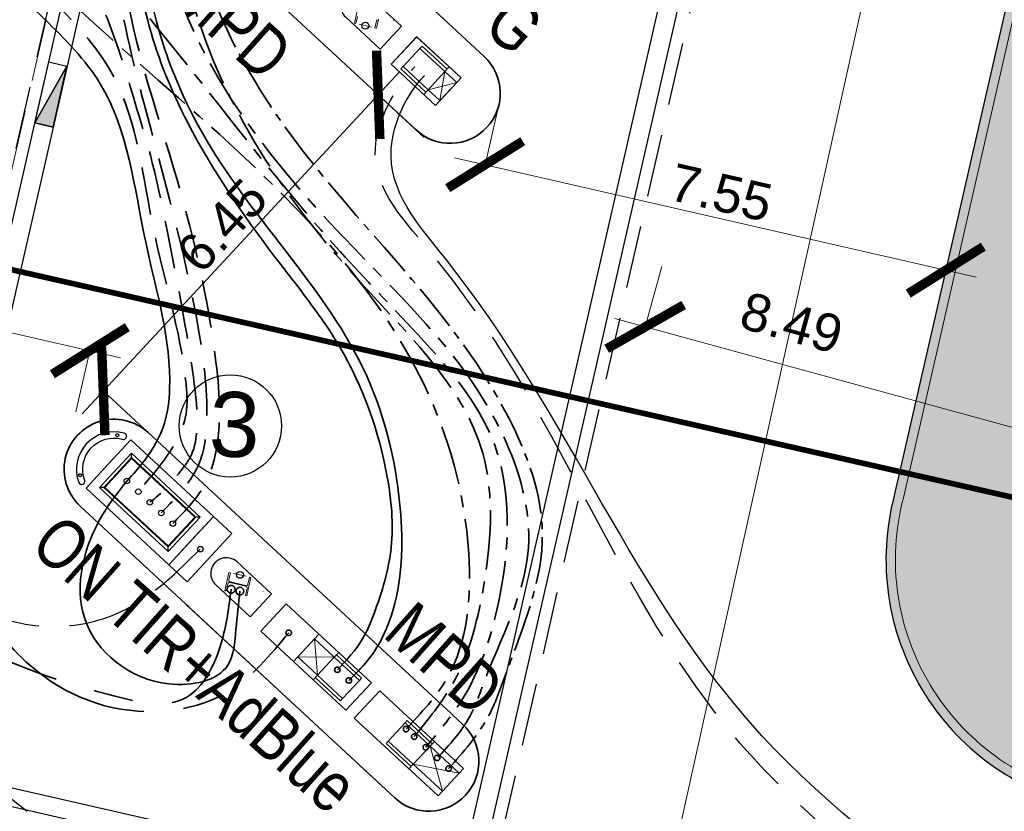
# Model space of a CAD drawing. Header units: metres. Extents: x 964 to 7125, y -212 to 9570.
# Tile 171 of 185: x 2667 to 2683, y 246 to 259. Entities that reach past the tile are written whole.
import ezdxf

# ---------------------------------------------------------------- set-up
doc = ezdxf.new("R2010")
doc.units = ezdxf.units.M
for name, pattern in [('( Dashed )', [0.75, 0.5, -0.25]), ('0', [0]), ('ACISOTGL', [3, 2, -1]), ('CENTER', [50.8, 31.75, -6.35, 6.35, -6.35]), ('CENTER2', [1.125, 0.75, -0.125, 0.125, -0.125]), ('CIĄGłA', [0]), ('DASH', [0.75, 0.5, -0.25]), ('DASHDOT', [1, 0.5, -0.25, 0, -0.25]), ('DASHED', [0.75, 0.5, -0.25]), ('DASHEDX2', [38.1, 25.4, -12.7]), ('HIDDEN', [0.375, 0.25, -0.125]), ('HIDDENX2', [0.75, 0.5, -0.25])]:
    doc.linetypes.add(name, pattern=pattern)
for name, color, linetype, lineweight in [('- AGP-1_OPISY', 7, 'Continuous', 13), ('1_ELEMENTY PODSTAWOWE', 7, 'Continuous', 13), ('_ON', 10, 'Continuous', 35), ('_Pb95', 94, 'Continuous', 35), ('_Pb98', 160, 'Continuous', 35), ('_U95', 30, 'Continuous', 35), ('_VRS', 210, 'Continuous', 35), ('AGP1_HATCH', 7, 'Continuous', 5), ('AGP1_koncepcja', 6, 'Continuous', 50), ('AGP1_KRAWEZNIKI', 250, 'Continuous', 30), ('AGP1_KRAWEZNIKI GRUBOŚCI', 7, 'Continuous', 15), ('AGP1_KRAWEZNIKI NOWE', 7, 'Continuous', 30), ('AGP1_OPISY', 7, 'Continuous', 13), ('AGP1_WYMIARY', 7, 'Continuous', 15), ('AM_7', 4, 'Continuous', 25), ('AX1', 4, 'DASHDOT', 15), ('BK_Beton', 2, 'Continuous', 15), ('LINIE PRZEKROJOWE', 7, 'Continuous', 9), ('opisy', 1, 'Continuous', 20), ('PODKŁAD MAPA', 7, 'Continuous', 9), ('STREFY GAZOCIĄG', 7, 'Continuous', 9), ('WIATA KONSTRUKCJA', 230, 'Continuous', 20), ('ZBIORNIKI', 7, 'Continuous', 9)]:
    doc.layers.add(name, color=color, linetype=linetype, lineweight=lineweight)
for name, color, linetype in [('Dzialki', 7, 'Continuous'), ('T_wiata', 251, 'Continuous'), ('WYMIARY', 9, 'Continuous'), ('zz-odwodnienie', 5, 'Continuous')]:
    doc.layers.add(name, color=color, linetype=linetype)
doc.layers.add('HIDE', color=9, linetype='DASHED', lineweight=15, plot=False)
doc.styles.add('ARIAL', font='arial.ttf')

# ---------------------------------------------------------------- blocks, each defined once
blk = doc.blocks.new('MDCP 20240606')
at = {"layer": 'Dzialki', "color": 251, "true_color": 0x636466, "const_width": 0.09}
blk.add_lwpolyline([(6592058.62, 5737961.47), (6592005.04, 5737973.66)], dxfattribs=at)
blk = doc.blocks.new('ADBLUE+ON TIR HELLIX II')
at = {"layer": 'BK_Beton', "color": 18, "lineweight": 5, "true_color": 0x000000}
for points in [[(151729, -3290), (149875, -3290), (149875, -2690), (151729, -2690), (151729, -3290)], [(150587, -2793), (150587, -2690)], [(150587, -2793), (151017, -2793), (151017, -3188), (150587, -3188), (150587, -2793)], [(150587, -3188), (151017, -2793)], [(151017, -3188), (150587, -2793)], [(151017, -2793), (151017, -2690)], [(151563, -2741), (151017, -2741)], [(151017, -3188), (151563, -3188), (151563, -2793), (151017, -2793)], [(151563, -2793), (151563, -2741)], [(150587, -3188), (150587, -3290)], [(151017, -3188), (151017, -3290)], [(151563, -3239), (151017, -3239)], [(151563, -3188), (151563, -3239)]]:
    blk.add_lwpolyline(points, dxfattribs=at)
blk = doc.blocks.new('4PROD MPD 8')
at = {"layer": 'BK_Beton', "color": 18, "lineweight": 5, "true_color": 0x000000}
for points in [[(59501, 11319), (57676, 11319), (57676, 11919), (59501, 11919), (59501, 11319)], [(57676, 11816), (57676, 11919)], [(57676, 11816), (58311, 11816), (58311, 11421), (57676, 11421), (57676, 11816)], [(57676, 11421), (58311, 11816)], [(58311, 11421), (57676, 11816)], [(58311, 11816), (58311, 11919)], [(58857, 11867), (58311, 11867)], [(58311, 11421), (58857, 11421), (58857, 11816), (58311, 11816)], [(58857, 11816), (58857, 11867)], [(57676, 11421), (57676, 11319)], [(58311, 11421), (58311, 11319)], [(58857, 11370), (58311, 11370)], [(58857, 11421), (58857, 11370)]]:
    blk.add_lwpolyline(points, dxfattribs=at)
blk = doc.blocks.new('GAZ HELIX III')
at = {"layer": 'BK_Beton', "color": 18, "lineweight": 5, "true_color": 0x000000}
for points in [[(120691, -27229), (119724, -27229), (119724, -27829), (120691, -27829), (120691, -27229)], [(119724, -27727), (119981, -27727), (119981, -27332), (119724, -27332), (119724, -27727)], [(119724, -27332), (119981, -27727)], [(119981, -27332), (119724, -27727)], [(119981, -27332), (119981, -27229)], [(120527, -27281), (119981, -27281)], [(119981, -27332), (120527, -27332), (120527, -27727), (119981, -27727)], [(120527, -27332), (120527, -27281)], [(119981, -27727), (119981, -27829)], [(120527, -27778), (119981, -27778)], [(120527, -27727), (120527, -27778)]]:
    blk.add_lwpolyline(points, dxfattribs=at)
blk = doc.blocks.new('wiata KZT')
at = {"color": 0, "extrusion": (2.19595e-08, -1.12215e-08, 1)}
for p, q in [((1836.121, 321.186, 0), (1835.611, 320.633, 0)), ((1836.124, 321.113, 0), (1835.684, 320.636, 0)), ((1836.124, 321.103, 0), (1835.693, 320.637, 0)), ((1835.699, 320.637, 0), (1836.124, 321.097, 0)), ((1837.224, 320.167, 0), (1836.121, 321.186, 0)), ((1836.124, 321.097, 0), (1836.121, 321.186, 0)), ((1837.151, 320.164, 0), (1836.124, 321.113, 0)), ((1837.142, 320.164, 0), (1836.124, 321.103, 0)), ((1837.135, 320.164, 0), (1836.124, 321.097, 0)), ((1835.699, 320.637, 0), (1835.611, 320.633, 0)), ((1835.984, 320.289, 0), (1835.611, 320.633, 0)), ((1836.711, 319.688, 0), (1835.684, 320.636, 0)), ((1836.711, 319.697, 0), (1835.693, 320.637, 0)), ((1835.699, 320.637, 0), (1836.205, 320.17, 0)), ((1836.714, 319.615, 0), (1835.984, 320.289, 0)), ((1836.711, 319.704, 0), (1836.205, 320.17, 0)), ((1837.142, 320.164, 0), (1836.711, 319.697, 0)), ((1837.151, 320.164, 0), (1836.711, 319.688, 0)), ((1837.224, 320.167, 0), (1836.714, 319.615, 0)), ((1837.135, 320.164, 0), (1836.923, 319.934, 0)), ((1837.224, 320.167, 0), (1837.135, 320.164, 0)), ((1836.711, 319.704, 0), (1836.923, 319.934, 0)), ((1836.714, 319.615, 0), (1836.711, 319.704, 0))]:
    blk.add_line(p, q, dxfattribs=at)
at = {"color": 18, "linetype": 'HIDDENX2', "lineweight": 30, "ltscale": 2, "true_color": 0x000000}
blk.add_lwpolyline([(1831.958, 315.809), (1837.796, 341.658), (1847.55, 339.455), (1841.711, 313.607), (1831.958, 315.809)], dxfattribs=at)
at = {"color": 0, "extrusion": (2.19595e-08, -1.12215e-08, 1), "elevation": 0}
for points in [[(1835.756, 321.011), (1836.112, 321.397), (1837.435, 320.176), (1837.079, 319.79)], [(1835.756, 321.011), (1835.4, 320.625), (1836.723, 319.404), (1837.079, 319.79)], [(1837.435, 320.176), (1836.723, 319.404), (1837.017, 319.133), (1837.729, 319.904), (1837.435, 320.176)]]:
    blk.add_lwpolyline(points, dxfattribs=at)
at = {"color": 7, "lineweight": 25}
for centre in [(1839.843, 328.023), (1837.86, 319.244)]:
    blk.add_circle(centre, 0.055, dxfattribs=at)
at = {"color": 0, "extrusion": (2.19595e-08, -1.12215e-08, 1)}
for centre in [(1836.05, 320.74, 0), (1836.234, 320.57, 0), (1836.417, 320.4, 0), (1836.601, 320.231, 0), (1836.785, 320.061, 0), (1837.226, 319.654, 0)]:
    blk.add_circle(centre, 0.0444, dxfattribs=at)
at = {"layer": 'AX1', "color": 7}
for p, q in [((1839.742, 328.045), (1839.943, 328)), ((1837.759, 319.266), (1837.96, 319.221))]:
    blk.add_line(p, q, dxfattribs=at)
at = {"layer": 'T_wiata'}
for p, q in [((1832.202, 315.985), (1837.946, 341.42)), ((1838.173, 341.061), (1832.56, 316.211)), ((1847.312, 339.304), (1841.568, 313.869)), ((1841.341, 314.228), (1846.954, 339.078)), ((1840.293, 328.108), (1840.287, 328.112)), ((1840.293, 328.108), (1840.288, 328.111)), ((1838.231, 318.98), (1838.224, 318.979)), ((1838.231, 318.98), (1838.225, 318.979)), ((1832.56, 316.211), (1841.341, 314.228)), ((1841.568, 313.869), (1832.202, 315.985))]:
    blk.add_line(p, q, dxfattribs=at)
at = {"layer": 'T_wiata', "color": 7, "lineweight": 35}
blk.add_lwpolyline([(1837.35, 329.413, -1), (1838.436, 330.588), (1841.742, 327.535, -1), (1840.656, 326.359)], format="xyb", close=True, dxfattribs=at)
at = {"layer": 'T_wiata', "flags": 128}
for points in [[(1839.868, 328.524, 1), (1839.529, 328.157), (1840.08, 327.648), (1840.419, 328.015)], [(1837.813, 319.451, 1), (1837.474, 319.083), (1838.025, 318.574), (1838.364, 318.942)]]:
    blk.add_lwpolyline(points, format="xyb", close=True, dxfattribs=at)
at = {"layer": 'T_wiata', "color": 7, "lineweight": 35}
for points in [[(1841.262, 317.012, 0.014228), (1841.23, 317.043), (1836.389, 321.513, 1), (1835.304, 320.338), (1840.144, 315.868, 0.999899)], [(1841.262, 317.012, 0.014228), (1841.23, 317.043), (1836.389, 321.513, 1), (1835.304, 320.338), (1840.144, 315.868, 0.999899)], [(1841.425, 316.861, -1), (1840.34, 315.686), (1837.034, 318.739, -0.011628), (1837.007, 318.765)], [(1841.262, 317.012), (1841.425, 316.861, -1)]]:
    blk.add_lwpolyline(points, format="xyb", dxfattribs=at)
at = {"layer": 'T_wiata'}
blk.add_lwpolyline([(1835.975, 321.408, 1.089639), (1836.004, 321.504), (1836.004, 321.504, 0.612828), (1835.283, 320.714), (1835.283, 320.714, 0.917735), (1835.378, 320.747), (1835.378, 320.747, -0.612828)], format="xyb", close=True, dxfattribs=at)
for centre in [(1835.896, 321.471), (1835.305, 320.831)]:
    blk.add_circle(centre, 0.025, dxfattribs=at)
blk.add_arc((1835.845, 320.925), 0.5, 198.9489, 198.9961, dxfattribs=at)
at = {"layer": 'WIATA KONSTRUKCJA', "color": 0, "linetype": 'ByBlock', "lineweight": -2}
for points in [[(1839.733, 328.355), (1839.667, 328.062), (1839.689, 328.057), (1839.715, 328.171)], [(1840.02, 328.12), (1840.02, 328.12), (1840.02, 328.119), (1840.02, 328.119), (1840.021, 328.118), (1840.021, 328.118), (1840.021, 328.117), (1840.021, 328.117), (1840.021, 328.117), (1840.021, 328.116), (1840.022, 328.116), (1840.022, 328.115), (1840.022, 328.115), (1840.022, 328.114), (1840.022, 328.114), (1840.022, 328.113), (1840.022, 328.113), (1840.022, 328.113), (1840.022, 328.112), (1840.023, 328.112), (1840.023, 328.111), (1840.023, 328.111), (1840.023, 328.11), (1840.023, 328.11), (1840.023, 328.109), (1840.023, 328.109), (1840.023, 328.108), (1840.023, 328.108), (1840.023, 328.107), (1840.023, 328.107), (1840.023, 328.106), (1840.023, 328.106), (1840.023, 328.105), (1840.023, 328.105), (1840.023, 328.105), (1840.023, 328.104), (1840.022, 328.104), (1840.022, 328.103), (1840.022, 328.103), (1840.022, 328.102), (1840.022, 328.102), (1839.996, 327.988), (1840.018, 327.983), (1840.051, 328.128)]]:
    blk.add_lwpolyline(points, dxfattribs=at)
blk.add_lwpolyline([(1838.002, 319.059), (1837.969, 318.911), (1837.947, 318.916), (1837.973, 319.03), (1837.973, 319.031), (1837.973, 319.031), (1837.973, 319.031), (1837.973, 319.032), (1837.973, 319.032), (1837.973, 319.033), (1837.974, 319.033), (1837.974, 319.034), (1837.974, 319.034), (1837.974, 319.035), (1837.974, 319.035), (1837.974, 319.036), (1837.974, 319.036), (1837.974, 319.037), (1837.974, 319.037), (1837.974, 319.038), (1837.974, 319.038), (1837.974, 319.039), (1837.974, 319.039), (1837.973, 319.039), (1837.973, 319.04), (1837.973, 319.04), (1837.973, 319.041), (1837.973, 319.041), (1837.973, 319.042), (1837.973, 319.042), (1837.973, 319.043), (1837.973, 319.043), (1837.973, 319.044), (1837.972, 319.044), (1837.972, 319.044), (1837.972, 319.045), (1837.972, 319.045), (1837.972, 319.046), (1837.972, 319.046), (1837.971, 319.047), (1837.971, 319.047), (1837.971, 319.048), (1837.971, 319.048), (1837.971, 319.048), (1837.97, 319.049), (1837.97, 319.049), (1837.97, 319.05), (1837.97, 319.05), (1837.969, 319.05), (1837.969, 319.051), (1837.969, 319.051), (1837.969, 319.052), (1837.968, 319.052), (1837.968, 319.052), (1837.968, 319.053), (1837.968, 319.053), (1837.967, 319.053), (1837.967, 319.054), (1837.967, 319.054), (1837.966, 319.055), (1837.966, 319.055), (1837.966, 319.055), (1837.965, 319.056), (1837.965, 319.056), (1837.965, 319.056), (1837.964, 319.056), (1837.964, 319.057), (1837.964, 319.057), (1837.963, 319.057), (1837.963, 319.058), (1837.962, 319.058), (1837.962, 319.058), (1837.962, 319.058), (1837.961, 319.059), (1837.961, 319.059), (1837.96, 319.059), (1837.96, 319.059), (1837.96, 319.06), (1837.959, 319.06), (1837.959, 319.06), (1837.958, 319.06), (1837.958, 319.061), (1837.958, 319.061), (1837.957, 319.061), (1837.957, 319.061), (1837.956, 319.061), (1837.956, 319.061), (1837.955, 319.062), (1837.955, 319.062), (1837.954, 319.062), (1837.954, 319.062), (1837.954, 319.062), (1837.953, 319.062), (1837.953, 319.062), (1837.698, 319.12), (1837.698, 319.12), (1837.697, 319.12), (1837.697, 319.12), (1837.696, 319.12), (1837.696, 319.12), (1837.695, 319.12), (1837.695, 319.12), (1837.694, 319.12), (1837.694, 319.12), (1837.693, 319.12), (1837.693, 319.12), (1837.692, 319.12), (1837.692, 319.12), (1837.691, 319.12), (1837.691, 319.12), (1837.691, 319.12), (1837.69, 319.12), (1837.69, 319.12), (1837.689, 319.12), (1837.689, 319.12), (1837.688, 319.12), (1837.688, 319.12), (1837.687, 319.12), (1837.687, 319.12), (1837.686, 319.12), (1837.686, 319.12), (1837.685, 319.12), (1837.685, 319.12), (1837.685, 319.119), (1837.684, 319.119), (1837.684, 319.119), (1837.683, 319.119), (1837.683, 319.119), (1837.682, 319.119), (1837.682, 319.119), (1837.681, 319.118), (1837.681, 319.118), (1837.681, 319.118), (1837.68, 319.118), (1837.68, 319.118), (1837.679, 319.117), (1837.679, 319.117), (1837.678, 319.117), (1837.678, 319.117), (1837.678, 319.116), (1837.677, 319.116), (1837.677, 319.116), (1837.676, 319.116), (1837.676, 319.115), (1837.676, 319.115), (1837.675, 319.115), (1837.675, 319.114), (1837.675, 319.114), (1837.674, 319.114), (1837.674, 319.114), (1837.674, 319.113), (1837.673, 319.113), (1837.673, 319.113), (1837.673, 319.112), (1837.672, 319.112), (1837.672, 319.111), (1837.672, 319.111), (1837.671, 319.111), (1837.671, 319.11), (1837.671, 319.11), (1837.67, 319.11), (1837.67, 319.109), (1837.67, 319.109), (1837.67, 319.109), (1837.669, 319.108), (1837.669, 319.108), (1837.669, 319.107), (1837.669, 319.107), (1837.668, 319.106), (1837.668, 319.106), (1837.668, 319.106), (1837.668, 319.105), (1837.668, 319.105), (1837.667, 319.104), (1837.667, 319.104), (1837.667, 319.104), (1837.667, 319.103), (1837.667, 319.103), (1837.667, 319.102), (1837.666, 319.102), (1837.666, 319.101), (1837.666, 319.101), (1837.666, 319.1), (1837.666, 319.1), (1837.666, 319.099), (1837.64, 318.986), (1837.618, 318.991), (1837.684, 319.283), (1837.706, 319.278), (1837.68, 319.164), (1837.68, 319.164), (1837.68, 319.163), (1837.68, 319.163), (1837.68, 319.162), (1837.68, 319.162), (1837.68, 319.162), (1837.68, 319.161), (1837.68, 319.161), (1837.68, 319.16), (1837.68, 319.16), (1837.68, 319.159), (1837.68, 319.159), (1837.68, 319.158), (1837.68, 319.158), (1837.68, 319.157), (1837.68, 319.157), (1837.68, 319.156), (1837.68, 319.156), (1837.68, 319.155), (1837.68, 319.155), (1837.68, 319.155), (1837.68, 319.154), (1837.68, 319.154), (1837.68, 319.153), (1837.68, 319.153), (1837.68, 319.152), (1837.681, 319.152), (1837.681, 319.151), (1837.681, 319.151), (1837.681, 319.15), (1837.681, 319.15), (1837.681, 319.149), (1837.681, 319.149), (1837.682, 319.149), (1837.682, 319.148), (1837.682, 319.148), (1837.682, 319.147), (1837.682, 319.147), (1837.683, 319.146), (1837.683, 319.146), (1837.683, 319.146), (1837.683, 319.145), (1837.683, 319.145), (1837.684, 319.144), (1837.684, 319.144), (1837.684, 319.144), (1837.684, 319.143), (1837.685, 319.143), (1837.685, 319.142), (1837.685, 319.142), (1837.686, 319.142), (1837.686, 319.141), (1837.686, 319.141), (1837.686, 319.141), (1837.687, 319.14), (1837.687, 319.14), (1837.687, 319.14), (1837.688, 319.139), (1837.688, 319.139), (1837.688, 319.139), (1837.689, 319.138), (1837.689, 319.138), (1837.689, 319.138), (1837.69, 319.137), (1837.69, 319.137), (1837.691, 319.137), (1837.691, 319.136), (1837.691, 319.136), (1837.692, 319.136), (1837.692, 319.136), (1837.693, 319.135), (1837.693, 319.135), (1837.693, 319.135), (1837.694, 319.135), (1837.694, 319.134), (1837.695, 319.134), (1837.695, 319.134), (1837.695, 319.134), (1837.696, 319.134), (1837.696, 319.133), (1837.697, 319.133), (1837.697, 319.133), (1837.698, 319.133), (1837.698, 319.133), (1837.699, 319.133), (1837.699, 319.133), (1837.699, 319.132), (1837.7, 319.132), (1837.7, 319.132), (1837.701, 319.132), (1837.955, 319.075), (1837.956, 319.074), (1837.956, 319.074), (1837.957, 319.074), (1837.957, 319.074), (1837.958, 319.074), (1837.958, 319.074), (1837.959, 319.074), (1837.959, 319.074), (1837.96, 319.074), (1837.96, 319.074), (1837.961, 319.074), (1837.961, 319.074), (1837.961, 319.074), (1837.962, 319.074), (1837.962, 319.074), (1837.963, 319.074), (1837.963, 319.074), (1837.964, 319.074), (1837.964, 319.074), (1837.965, 319.074), (1837.965, 319.074), (1837.966, 319.074), (1837.966, 319.074), (1837.967, 319.074), (1837.967, 319.075), (1837.968, 319.075), (1837.968, 319.075), (1837.968, 319.075), (1837.969, 319.075), (1837.969, 319.075), (1837.97, 319.075), (1837.97, 319.075), (1837.971, 319.076), (1837.971, 319.076), (1837.972, 319.076), (1837.972, 319.076), (1837.972, 319.076), (1837.973, 319.076), (1837.973, 319.077), (1837.974, 319.077), (1837.974, 319.077), (1837.975, 319.077), (1837.975, 319.078), (1837.975, 319.078), (1837.976, 319.078), (1837.976, 319.078), (1837.977, 319.079), (1837.977, 319.079), (1837.977, 319.079), (1837.978, 319.079), (1837.978, 319.08), (1837.978, 319.08), (1837.979, 319.08), (1837.979, 319.081), (1837.979, 319.081), (1837.98, 319.081), (1837.98, 319.082), (1837.981, 319.082), (1837.981, 319.082), (1837.981, 319.083), (1837.981, 319.083), (1837.982, 319.083), (1837.982, 319.084), (1837.982, 319.084), (1837.983, 319.084), (1837.983, 319.085), (1837.983, 319.085), (1837.984, 319.086), (1837.984, 319.086), (1837.984, 319.086), (1837.984, 319.087), (1837.985, 319.087), (1837.985, 319.087), (1837.985, 319.088), (1837.985, 319.088), (1837.985, 319.089), (1837.986, 319.089), (1837.986, 319.09), (1837.986, 319.09), (1837.986, 319.09), (1837.986, 319.091), (1837.987, 319.091), (1837.987, 319.092), (1837.987, 319.092), (1837.987, 319.093), (1837.987, 319.093), (1837.987, 319.094), (1837.987, 319.094), (1837.988, 319.094), (1837.988, 319.095), (1838.013, 319.209), (1838.035, 319.204)], close=True, dxfattribs=at)
at = {"layer": 'BK_Beton', "color": 18, "lineweight": 5, "true_color": 0x000000, "xscale": 0.0009999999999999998, "yscale": 0.0009999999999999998, "zscale": 0.0009999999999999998, "rotation": 317.2340558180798}
blk.add_blockref('ADBLUE+ON TIR HELLIX II', (1730.399, 422.524), dxfattribs=at)
at = {"layer": 'BK_Beton', "color": 18, "lineweight": 0, "true_color": 0x000000, "xscale": -0.0009999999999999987, "yscale": 0.0009999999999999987, "zscale": 0.0009999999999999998, "rotation": 317.2456060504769}
blk.add_blockref('4PROD MPD 8', (1875.697, 268.253), dxfattribs=at)
at = {"layer": 'opisy', "color": 18, "lineweight": 0, "true_color": 0x000000, "xscale": 0.001, "yscale": 0.001, "zscale": 0.001, "rotation": 137.3002931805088}
blk.add_blockref('GAZ HELIX III', (1910.488, 225.55), dxfattribs=at)
at = {"layer": 'opisy', "style": 'ARIAL', "width": 0.8}
for s, p in [('LPG', (1840.881, 328.697)), ('MPD', (1836.719, 328.418)), ('ON TIR+AdBlue', (1834.482, 319.654)), ('MPD', (1840.124, 318.272))]:
    blk.add_text(s, height=0.8, rotation=318.4708, dxfattribs=at).set_placement(p)
blk = doc.blocks.new('STREFY DYSTRYBUTOR LPG')
at = {"color": 18, "lineweight": 5, "ltscale": 3, "true_color": 0x000000}
blk.add_lwpolyline([(1929.261, 258.013), (1929.669, 258.453), (1930.379, 257.795), (1929.971, 257.355), (1929.261, 258.013)], dxfattribs=at)
blk = doc.blocks.new('dwa zbiorniki 60 i 60+adblue')
at = {"color": 18, "linetype": '( Dashed )', "lineweight": 18, "true_color": 0x000000}
for p, q in [((2615.767, 90.041), (2615.48, 77.645)), ((2617.979, 77.587), (2618.266, 89.983)), ((2618.966, 89.971), (2618.627, 75.354)), ((2621.127, 75.297), (2621.465, 89.913))]:
    blk.add_line(p, q, dxfattribs=at)
at = {"linetype": 'HIDDEN', "lineweight": 5}
for p, q in [((2618.266, 89.983), (2615.767, 90.041)), ((2621.465, 89.913), (2618.966, 89.971)), ((2619.342, 86.765, 0), (2619.386, 88.767, 0)), ((2619.386, 88.767, 0), (2620.965, 88.732, 0)), ((2619.386, 88.767, 0), (2619.673, 88.466, 0)), ((2620.965, 88.732, 0), (2620.669, 88.445, 0)), ((2620.965, 88.732, 0), (2620.922, 86.731, 0)), ((2619.643, 87.053, 0), (2619.673, 88.466, 0)), ((2619.673, 88.466, 0), (2620.669, 88.445, 0)), ((2620.669, 88.445, 0), (2620.634, 87.031, 0)), ((2616.138, 86.14), (2616.181, 88.141, 0)), ((2616.181, 88.141, 0), (2617.761, 88.107, 0)), ((2616.181, 88.141, 0), (2616.469, 87.841, 0)), ((2617.761, 88.107, 0), (2617.465, 87.819, 0)), ((2617.761, 88.107, 0), (2617.718, 86.105)), ((2619.643, 87.053, 0), (2619.664, 88.044, 0)), ((2620.656, 88.023, 0), (2620.634, 87.031, 0)), ((2616.438, 86.427, 0), (2616.469, 87.841, 0)), ((2616.469, 87.841, 0), (2617.465, 87.819, 0)), ((2617.465, 87.819, 0), (2617.43, 86.406)), ((2616.438, 86.427), (2616.46, 87.419)), ((2617.452, 87.398), (2617.43, 86.406)), ((2619.342, 86.765, 0), (2619.643, 87.053, 0)), ((2620.634, 87.031, 0), (2619.643, 87.053, 0)), ((2620.634, 87.031, 0), (2619.643, 87.053, 0)), ((2620.634, 87.031, 0), (2620.922, 86.731, 0)), ((2620.922, 86.731, 0), (2619.342, 86.765, 0)), ((2620.922, 86.731, 0), (2619.342, 86.765, 0)), ((2616.138, 86.14), (2616.438, 86.427)), ((2617.43, 86.406), (2616.438, 86.427)), ((2617.43, 86.406, 0), (2616.438, 86.427, 0)), ((2617.43, 86.406), (2617.718, 86.105)), ((2617.718, 86.105), (2616.138, 86.14)), ((2617.718, 86.105), (2616.138, 86.14)), ((2619.214, 80.735, 0), (2619.256, 82.737, 0)), ((2619.256, 82.737, 0), (2619.544, 82.437, 0)), ((2620.835, 82.704, 0), (2619.256, 82.737, 0)), ((2620.835, 82.704, 0), (2620.539, 82.416, 0)), ((2620.835, 82.704, 0), (2620.794, 80.702, 0)), ((2619.514, 81.023, 0), (2619.544, 82.437, 0)), ((2619.544, 82.437, 0), (2620.535, 82.416, 0)), ((2619.544, 82.437, 0), (2620.539, 82.416, 0)), ((2620.539, 82.416, 0), (2620.506, 81.002, 0)), ((2619.535, 82.015, 0), (2619.247, 82.315, 0)), ((2619.514, 81.023, 0), (2619.535, 82.015, 0)), ((2620.527, 81.994, 0), (2620.506, 81.002, 0)), ((2615.991, 79.738), (2616.032, 81.739, 0)), ((2616.032, 81.739, 0), (2616.32, 81.439, 0)), ((2617.612, 81.706, 0), (2616.032, 81.739, 0)), ((2617.612, 81.706, 0), (2617.316, 81.418, 0)), ((2617.612, 81.706, 0), (2617.57, 79.705)), ((2616.311, 81.017), (2616.024, 81.317)), ((2616.291, 80.026, 0), (2616.32, 81.439, 0)), ((2616.32, 81.439, 0), (2617.312, 81.419, 0)), ((2616.32, 81.439, 0), (2617.316, 81.418, 0)), ((2617.316, 81.418, 0), (2617.282, 80.005)), ((2616.291, 80.026), (2616.311, 81.017)), ((2617.303, 80.997), (2617.282, 80.005)), ((2619.214, 80.735, 0), (2619.514, 81.023, 0)), ((2620.506, 81.002, 0), (2619.514, 81.023, 0)), ((2620.51, 81.002, 0), (2619.514, 81.023, 0)), ((2620.506, 81.002, 0), (2620.794, 80.702, 0)), ((2620.794, 80.702, 0), (2619.214, 80.735, 0)), ((2620.794, 80.702, 0), (2619.214, 80.735, 0)), ((2615.991, 79.738), (2616.291, 80.026)), ((2617.282, 80.005), (2616.291, 80.026)), ((2617.286, 80.005, 0), (2616.291, 80.026, 0)), ((2617.282, 80.005), (2617.57, 79.705)), ((2617.57, 79.705), (2615.991, 79.738)), ((2617.57, 79.705), (2615.991, 79.738)), ((2617.979, 77.587), (2615.48, 77.645)), ((2615.48, 77.645), (2617.979, 77.587)), ((2618.677, 77.484), (2621.176, 77.426)), ((2618.627, 75.354), (2621.127, 75.297)), ((2621.129, 75.387), (2618.63, 75.444)), ((2618.63, 75.354), (2621.13, 75.297))]:
    blk.add_line(p, q, dxfattribs=at)
at = {"color": 18, "linetype": 'ACISOTGL', "ltscale": 0.5, "true_color": 0x000000}
blk.add_lwpolyline([(2615.139, 91.001), (2614.757, 74.505), (2621.755, 74.347), (2622.137, 90.842)], close=True, dxfattribs=at)
at = {"linetype": 'HIDDEN', "lineweight": 5}
for points in [[(2617.019, 90.714), (2616.714, 76.917)], [(2620.218, 90.643), (2619.913, 76.847)]]:
    blk.add_lwpolyline(points, dxfattribs=at)
for centre, radius in [((2620.16, 88.038), 0.36), ((2620.165, 88.253), 0.03), ((2619.976, 88.149), 0.0305), ((2620.16, 88.038), 0.0305), ((2620.349, 88.141), 0.0305), ((2619.972, 87.934), 0.0305), ((2620.344, 87.926), 0.0305), ((2616.956, 87.412, 0), 0.36), ((2620.155, 87.823), 0.03), ((2616.96, 87.627, 0), 0.03), ((2620.151, 87.605), 0.045), ((2616.772, 87.524, 0), 0.0305), ((2616.956, 87.412, 0), 0.0305), ((2617.144, 87.516, 0), 0.0305), ((2616.767, 87.309, 0), 0.0305), ((2617.14, 87.301, 0), 0.0305), ((2620.145, 87.355), 0.03), ((2616.951, 87.197, 0), 0.03), ((2620.142, 87.206), 0.057), ((2616.946, 86.979, 0), 0.045), ((2616.941, 86.729, 0), 0.03), ((2616.938, 86.58, 0), 0.057), ((2620.031, 82.009), 0.36), ((2620.035, 82.224), 0.03), ((2619.847, 82.12), 0.0305), ((2620.219, 82.112), 0.0305), ((2619.842, 81.905), 0.0305), ((2620.031, 82.005, 0), 0.0305), ((2620.215, 81.897), 0.0305), ((2620.026, 81.794), 0.03), ((2620.022, 81.576), 0.045), ((2616.807, 81.011, 0), 0.36), ((2620.016, 81.326), 0.03), ((2616.623, 81.122, 0), 0.0305), ((2616.812, 81.226, 0), 0.03), ((2616.996, 81.115, 0), 0.0305), ((2620.013, 81.177), 0.057), ((2616.807, 81.007), 0.0305), ((2616.619, 80.907, 0), 0.0305), ((2616.803, 80.796, 0), 0.03), ((2616.991, 80.9, 0), 0.0305), ((2616.798, 80.578, 0), 0.045), ((2616.793, 80.328, 0), 0.03), ((2616.79, 80.179, 0), 0.057)]:
    blk.add_circle(centre, radius, dxfattribs=at)
at = {"color": 18, "linetype": '( Dashed )', "lineweight": 18, "true_color": 0x000000}
for centre, start, end in [((2616.928, 86.207), 70.4942, 106.8543), ((2620.128, 86.136), 70.4942, 106.8543), ((2620.02, 81.491), 70.4944, 106.8542), ((2616.795, 79.973), 70.4944, 106.8542), ((2616.818, 81.421), 250.4946, 286.8539), ((2619.838, 73.65), 70.4946, 106.8539), ((2619.968, 79.131), 250.4946, 286.8539)]:
    blk.add_arc(centre, 4.006, start, end, dxfattribs=at)
at = {"layer": '1_ELEMENTY PODSTAWOWE', "color": 18, "linetype": 'ACISOTGL', "ltscale": 0.5, "true_color": 0x000000}
for p, q in [((2619.379, 75.76), (2619.412, 77.263)), ((2619.412, 77.263), (2620.418, 77.241)), ((2619.461, 77.212), (2619.412, 77.263)), ((2619.43, 75.808), (2619.461, 77.212)), ((2619.461, 77.212), (2620.367, 77.192)), ((2620.418, 77.241), (2620.385, 75.737)), ((2620.367, 77.192), (2620.336, 75.788))]:
    blk.add_line(p, q, dxfattribs=at)
for centre, radius in [((2619.912, 77.09), 0.122), ((2619.912, 77.09), 0.0697), ((2619.9, 76.54), 0.36), ((2619.9, 76.54), 0.304), ((2619.904, 76.74), 0.075), ((2619.729, 76.644), 0.0825), ((2619.729, 76.644), 0.0305), ((2619.9, 76.54), 0.0825), ((2620.075, 76.636), 0.0825), ((2619.724, 76.444), 0.0825), ((2619.724, 76.444), 0.0305), ((2619.895, 76.34), 0.0825), ((2619.9, 76.54), 0.0305), ((2620.071, 76.437), 0.0825), ((2620.071, 76.437), 0.0305), ((2619.895, 76.34), 0.03), ((2619.89, 76.09), 0.1), ((2619.89, 76.09), 0.045), ((2619.884, 75.84), 0.0825), ((2619.884, 75.84), 0.03)]:
    blk.add_circle(centre, radius, dxfattribs=at)
at = {"layer": 'AM_7', "color": 18, "linetype": 'ACISOTGL', "ltscale": 0.5, "true_color": 0x000000}
for p, q in [((2620.207, 90.142), (2619.875, 75.126)), ((2619.789, 77.093), (2620.034, 77.087)), ((2619.842, 77.092), (2619.981, 77.089)), ((2619.829, 76.742), (2619.979, 76.739)), ((2619.859, 76.741), (2619.949, 76.739)), ((2619.646, 76.646), (2619.811, 76.642)), ((2619.684, 76.645), (2619.774, 76.643)), ((2619.73, 76.727), (2619.727, 76.562)), ((2619.73, 76.689), (2619.728, 76.599)), ((2619.992, 76.638), (2620.157, 76.635)), ((2620.03, 76.637), (2620.12, 76.635)), ((2620.077, 76.719), (2620.073, 76.554)), ((2620.076, 76.681), (2620.074, 76.591)), ((2619.397, 76.551), (2620.402, 76.529)), ((2619.642, 76.446), (2619.807, 76.442)), ((2619.679, 76.445), (2619.769, 76.443)), ((2619.726, 76.527), (2619.722, 76.362)), ((2619.725, 76.489), (2619.723, 76.399)), ((2619.988, 76.438), (2620.153, 76.435)), ((2620.026, 76.437), (2620.116, 76.436)), ((2620.072, 76.519), (2620.069, 76.354)), ((2620.072, 76.481), (2620.07, 76.392)), ((2619.813, 76.342), (2619.978, 76.339)), ((2619.79, 76.093), (2619.99, 76.088)), ((2619.845, 76.091), (2619.935, 76.089)), ((2619.802, 75.842), (2619.967, 75.839)), ((2619.854, 75.841), (2619.914, 75.84))]:
    blk.add_line(p, q, dxfattribs=at)
at = {"layer": 'AX1', "color": 18, "linetype": 'ACISOTGL', "ltscale": 0.5, "true_color": 0x000000}
blk.add_circle((2619.9, 76.54), 0.2, dxfattribs=at)
at = {"layer": 'HIDE', "color": 18, "linetype": 'ACISOTGL', "ltscale": 0.5, "true_color": 0x000000}
for p, q in [((2620.367, 77.192), (2620.418, 77.241)), ((2619.43, 75.808), (2619.379, 75.76)), ((2620.336, 75.788), (2619.43, 75.808)), ((2620.385, 75.737), (2619.379, 75.76)), ((2620.336, 75.788), (2620.385, 75.737))]:
    blk.add_line(p, q, dxfattribs=at)
for centre, radius in [((2619.904, 76.74), 0.0241), ((2620.075, 76.636), 0.0305)]:
    blk.add_circle(centre, radius, dxfattribs=at)
at = {"linetype": 'HIDDEN', "lineweight": 5, "style": 'ARIAL'}
for s, rotation, p in [('98 VERVA 20M3 - V4', 268.8761, (2618.998, 87.602, 0.14)), ('DIESEL VERVA 30M3 - V2', 268.5562, (2615.829, 86.692)), ('DIESEL EFECTA 40M3 - V3', 268.5562, (2618.869, 80.396)), ('95 EFECTA 30M3 - V1', 268.8761, (2615.627, 80.01, 0.14)), ('AdBlue 10M3 - V5', 268.8761, (2618.759, 77.393, 0.14))]:
    blk.add_text(s, height=0.16, rotation=rotation, dxfattribs=at).set_placement(p)
blk = doc.blocks.new('PRZEKRÓJ TERENU OPIS PZT')
at = {"color": 251, "true_color": 0x636466}
blk.add_lwpolyline([(2712.743, -19.582), (2800.188, -19.298)], dxfattribs=at)
blk = doc.blocks.new('d_wpust')
at = {"layer": 'zz-odwodnienie'}
blk.add_hatch(color=0, dxfattribs=at).paths.add_polyline_path([(-0.5, 0.6), (-0.5, 0), (0.5, 0)])
at = {"layer": 'zz-odwodnienie', "color": 0}
for p, q in [((-0.5, 0.6), (0.5, 0)), ((-0.5, 0), (-0.5, 0.6)), ((-0.5, 0.6), (0.5, 0.6)), ((0.5, 0.6), (0.5, 0)), ((0.5, 0), (-0.5, 0))]:
    blk.add_line(p, q, dxfattribs=at)
blk.add_lwpolyline([(-0.5, 0.6), (-0.5, 0), (0.5, 0)], close=True, dxfattribs=at)
blk = doc.blocks.new('drogowe 20250115 oddziaływanie')
at = {"layer": 'zz-odwodnienie', "color": 5, "linetype": 'CIĄGłA', "lineweight": 0, "yscale": 0.5, "rotation": 77.14314280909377}
blk.add_blockref('d_wpust', (2336.152, 264.11), dxfattribs=at)
blk = doc.blocks.new('_ArchTick')
at = {"layer": 'WYMIARY', "color": 0, "linetype": 'Continuous', "const_width": 0.15}
blk.add_lwpolyline([(-0.5, -0.5), (0.5, 0.5)], dxfattribs=at)
blk = doc.blocks.new('TECHPAL')
at = {"color": 2, "linetype": '0', "lineweight": 30, "ltscale": 0.1}
blk.add_open_spline([(2691.453, 231.374), (2691.723, 232.456), (2693.52, 239.714), (2678.735, 243.988), (2675.72, 252.983), (2672.715, 256.284), (2673.281, 257.53), (2673.576, 257.833)], degree=3, knots=[0, 0, 0, 0, 3.201083, 21.422723, 30.578449, 32.539306, 33.682043, 33.682043, 33.682043, 33.682043], dxfattribs=at)
at = {"layer": '_ON'}
for centre in [(2672.183, 248.337), (2672.366, 248.167)]:
    blk.add_circle(centre, 0.0437, dxfattribs=at)
at = {"layer": '_ON', "linetype": 'CENTER2'}
blk.add_circle((2673.96, 246.759), 0.0437, dxfattribs=at)
blk.add_spline([(2666.824, 264.137, 0), (2667.448, 264.016), (2668.881, 263.106), (2669.943, 259.849), (2671.622, 256.642), (2674.924, 252.353), (2675.457, 250.531), (2674.868, 248.256), (2674.59, 247.587), (2673.96, 246.759)], degree=3, dxfattribs=at)
at = {"layer": '_ON'}
for points in [[(2666.778, 263.931), (2667.37, 263.824), (2668.236, 263.359), (2668.879, 262.232), (2668.947, 260.513), (2669.179, 258.619), (2669.795, 257.076), (2671.176, 254.948), (2672.222, 253.493), (2672.98, 251.415), (2673.043, 250.297), (2672.768, 249.235), (2672.586, 248.83), (2672.183, 248.337)], [(2666.983, 263.995), (2667.405, 263.928), (2668.64, 263.098), (2669.085, 261.574), (2669.085, 260.073), (2670.092, 256.8), (2672.646, 253.044), (2673.194, 250.821), (2673.005, 249.092), (2672.666, 248.484), (2672.366, 248.167)]]:
    blk.add_spline(points, degree=3, dxfattribs=at)
at = {"layer": '_ON', "linetype": 'DASHEDX2', "ltscale": 0.03}
blk.add_spline([(2666.641, 263.329), (2667.587, 263.16), (2668.589, 259.956), (2669.098, 257.378), (2669.962, 253.801), (2670.097, 252.35), (2669.988, 251.667), (2669.371, 250.844, 0)], degree=3, dxfattribs=at)
at = {"layer": '_Pb95', "linetype": 'CENTER', "ltscale": 0.03}
blk.add_circle((2673.594, 247.099), 0.0437, dxfattribs=at)
blk.add_spline([(2663.625, 263.665, 0), (2664.581, 263.488), (2666.087, 262.16), (2668.44, 259.617), (2672.158, 255.095), (2673.368, 253.8), (2674.695, 251.926), (2674.784, 249.55), (2674.147, 247.817), (2673.594, 247.099)], degree=3, dxfattribs=at)
at = {"layer": '_Pb95', "linetype": 'DASHEDX2', "ltscale": 0.03}
blk.add_spline([(2663.283, 263, 0), (2663.928, 262.878), (2664.897, 262.225), (2666.627, 260.054), (2668.612, 257.811), (2669.25, 255.361), (2669.763, 252.938), (2669.763, 252.404), (2669.42, 251.694), (2669.004, 251.184, 0)], degree=3, dxfattribs=at)
at = {"layer": '_Pb98', "linetype": 'CENTER', "ltscale": 0.03}
blk.add_circle((2673.41, 247.269), 0.0437, dxfattribs=at)
blk.add_spline([(2668.321, 269.875), (2668.77, 269.809), (2669.895, 268.069), (2669.605, 262.777), (2669.682, 259.812), (2672.402, 254.694), (2674.504, 251.8), (2674.504, 249.589), (2674.027, 248.119), (2673.41, 247.269)], degree=3, dxfattribs=at)
at = {"layer": '_U95', "color": 4, "linetype": 'CENTER', "ltscale": 0.1}
for centre, radius in [((2670.487, 249.623), 0.0618), ((2671.406, 248.929), 0.0437)]:
    blk.add_circle(centre, radius, dxfattribs=at)
at = {"layer": '_U95', "color": 30, "linetype": 'CENTER', "ltscale": 0.03}
blk.add_circle((2673.777, 246.929), 0.0437, dxfattribs=at)
blk.add_spline([(2665.056, 269.906, 0), (2666.145, 269.607), (2667.234, 267.596), (2669.099, 264.369), (2669.33, 260.454), (2672.075, 255.467), (2674.828, 252.083), (2675.234, 250.285), (2674.519, 248.124), (2674.299, 247.592), (2673.777, 246.929)], degree=3, dxfattribs=at)
at = {"layer": '_U95', "linetype": 'DASHEDX2', "ltscale": 0.03}
blk.add_open_spline([(2664.714, 269.241, 0), (2665.127, 269.106, 0), (2665.922, 268.846, 0), (2666.535, 268.515, 0), (2666.649, 266.287, 0), (2665.344, 263.783, 0), (2666.295, 260.792, 0), (2668.15, 260.216, 0), (2669.118, 256.782, 0), (2669.273, 256.431), (2669.998, 252.554), (2669.941, 251.841, 0), (2669.631, 251.447, 0), (2669.374, 251.144, 0), (2669.188, 251.014, 0)], degree=3, knots=[0, 0, 0, 0, 1.005391, 1.931669, 5.141076, 7.132906, 10.081111, 14.210552, 16.004011, 18.408912, 19.227471, 20.187079, 20.531674, 21.185393, 21.185393, 21.185393, 21.185393], dxfattribs=at)
at = {"layer": '_U95', "color": 5, "linetype": 'DASHEDX2', "ltscale": 0.03}
blk.add_spline([(2667.978, 269.21), (2668.975, 268.939), (2669.865, 267.189), (2669.149, 263.044), (2668.749, 259.718), (2669.633, 256.134), (2670.232, 253.35), (2670.232, 251.766), (2670.092, 251.348), (2669.554, 250.674, 0)], degree=3, dxfattribs=at)
at = {"layer": '_U95', "color": 4, "linetype": 'CENTER', "ltscale": 0.1}
for points in [[(2665.413, 258.741), (2665.019, 258.837), (2664.517, 258.65), (2664.018, 257.295), (2663.916, 255.666), (2663.852, 252.558), (2665.723, 249.205), (2668.532, 247.941), (2669.777, 247.899), (2670.327, 248.76), (2670.487, 249.623)], [(2665.745, 258.674), (2666.229, 258.577), (2666.583, 256.506), (2665.847, 253.109), (2665.856, 251.033), (2668.318, 247.808), (2670.428, 247.981), (2671.406, 248.929)]]:
    blk.add_spline(points, degree=3, dxfattribs=at)
at = {"layer": '_VRS', "ltscale": 0.01}
blk.add_circle((2670.626, 249.594), 0.0618, dxfattribs=at)
at = {"layer": '_VRS', "linetype": 'CENTER', "ltscale": 0.03}
blk.add_circle((2673.28, 247.39), 0.0437, dxfattribs=at)
at = {"layer": '_VRS', "ltscale": 0.01}
blk.add_spline([(2663.258, 263.748, 0), (2662.434, 263.846), (2662.005, 263.065), (2662.913, 261.591), (2665.144, 260.542), (2667.499, 258.74), (2668.397, 257.701), (2669.123, 255.168), (2669.504, 252.824), (2669.422, 252.276), (2669.107, 251.688), (2668.821, 251.353, 0)], degree=3, dxfattribs=at)
at = {"layer": '_VRS', "linetype": 'CENTER', "ltscale": 0.03}
blk.add_spline([(2663.686, 263.174, 0), (2664.373, 263.024), (2666.683, 260.439), (2668.998, 258.044), (2673.556, 252.918), (2674.28, 250.197), (2673.938, 248.209), (2673.28, 247.39)], degree=3, dxfattribs=at)
at = {"layer": '_VRS', "ltscale": 0.01}
blk.add_open_spline([(2668.821, 251.353, 0), (2668.685, 251.181, 0), (2668.202, 250.567, 0), (2667.803, 249.049, 0), (2669.163, 247.932, 0), (2670.508, 248.202), (2670.561, 249.006), (2670.604, 249.395), (2670.626, 249.594)], degree=3, knots=[0, 0, 0, 0, 0.657043, 2.341226, 4.042386, 5.029772, 5.615894, 6.229166, 6.229166, 6.229166, 6.229166], dxfattribs=at)
at = {"layer": 'AGP1_koncepcja', "color": 4, "linetype": 'DASHED', "lineweight": 30, "ltscale": 2}
blk.add_spline([(2665.716, 259.348), (2664.607, 259.549), (2663.245, 258.573), (2663.412, 253.461), (2665.598, 249.794), (2667.789, 249.032), (2668.802, 249.303), (2669.994, 250.266, 0)], degree=3, dxfattribs=at)
at = {"layer": 'AGP1_koncepcja', "color": 2, "linetype": 'DASHED', "lineweight": 30, "ltscale": 2}
blk.add_open_spline([(2691.251, 231.424), (2691.579, 232.433), (2692.762, 240.177), (2678.29, 243.499), (2675.562, 253.173), (2672.393, 256.398), (2673.152, 257.699), (2673.418, 257.972)], degree=3, knots=[0, 0, 0, 0, 3.183067, 21.404707, 30.560433, 32.52129, 33.664026, 33.664026, 33.664026, 33.664026], dxfattribs=at)

msp = doc.modelspace()

# ---------------------------------------------------------------- hatches: boundary and pattern name
at = {"layer": 'AGP1_HATCH', "transparency": 33554625}
h = msp.add_hatch(dxfattribs=at)
h.set_pattern_fill('GRASS', color=64, scale=0.02)
edge = h.paths.add_edge_path()
edge.add_line((2661.808, 281.175), (2661.513, 280.104))
edge.add_arc((2698.999, 442.4), 166.569, 256.99439, 258.15001)
edge.add_line((2664.794, 279.381), (2665.074, 279.32))
edge.add_line((2665.074, 279.32), (2665.192, 279.868))
edge.add_line((2665.192, 279.868), (2666.815, 279.518))
edge.add_line((2666.815, 279.518), (2666.697, 278.971))
edge.add_line((2666.697, 278.971), (2677.245, 276.699))
edge.add_line((2677.245, 276.699), (2678.276, 277.431))
edge.add_line((2678.276, 277.431), (2661.808, 281.175))
edge = h.paths.add_edge_path()
edge.add_line((2678.276, 277.431), (2677.245, 276.699))
edge.add_line((2677.245, 276.699), (2705.453, 270.625))
edge.add_arc((2702.958, 261.982), 8.996, -9.9, 73.8971, ccw=False)
edge.add_line((2711.82, 260.435), (2705.06, 230.82))
edge.add_line((2705.06, 230.82), (2704.425, 230.965))
edge.add_line((2704.425, 230.965), (2703.045, 224.923))
edge.add_line((2703.045, 224.923), (2698.813, 225.889))
edge.add_line((2698.813, 225.889), (2700.188, 231.912))
edge.add_line((2700.188, 231.912), (2696.803, 230.989))
edge.add_line((2696.803, 230.989), (2693.006, 231.856))
edge.add_line((2693.006, 231.856), (2692.595, 230.055))
edge.add_line((2692.595, 230.055), (2687.874, 231.129))
edge.add_line((2687.874, 231.129), (2688.286, 232.933))
edge.add_line((2688.286, 232.933), (2682.213, 234.319))
edge.add_line((2682.213, 234.319), (2680.478, 235.491))
edge.add_arc((2679.979, 234.803), 0.85, 53.9932, 167.1431)
edge.add_line((2679.15, 234.992), (2677.859, 229.338))
edge.add_line((2677.859, 229.338), (2673.716, 230.283))
edge.add_line((2673.716, 230.283), (2674.083, 231.892))
edge.add_line((2674.083, 231.892), (2654.926, 236.264))
edge.add_line((2654.926, 236.264), (2654.926, 236.264))
edge.add_line((2654.926, 236.264), (2655.36, 238.166))
edge.add_line((2655.36, 238.166), (2651.46, 239.056))
edge.add_line((2651.46, 239.056), (2652.172, 242.175))
edge.add_line((2652.172, 242.175), (2657.383, 262.804))
edge.add_arc((2654.62, 263.502), 2.85, 345.8235, 357.6929)
edge.add_line((2657.467, 263.387), (2657.561, 265.726))
edge.add_line((2657.561, 265.726), (2649.038, 234.685))
edge.add_line((2649.038, 234.685), (2703.448, 222.315))
edge.add_line((2703.448, 222.315), (2714.508, 269.195))
edge.add_line((2714.508, 269.195), (2678.276, 277.431))
at = {"layer": 'AGP1_HATCH', "true_color": 0x636466, "transparency": 33554477}
h = msp.add_hatch(color=251, dxfattribs=at)
h.dxf.hatch_style = 1
h.paths.add_polyline_path([(2687.065, 259.385), (2702.42, 255.88), (2699.627, 243.641), (2684.272, 247.145)], flags=16)
edge = h.paths.add_edge_path(flags=16)
edge.add_line((2690.571, 266.431), (2690.427, 265.797))
edge.add_line((2690.427, 265.797), (2684.87, 267.066))
edge.add_line((2684.87, 267.066), (2685.014, 267.7))
edge.add_arc((2685.843, 267.51), 0.85, 77.143, 167.143, ccw=False)
edge.add_line((2686.032, 268.339), (2689.932, 267.449))
edge.add_arc((2689.743, 266.62), 0.85, -12.857, 77.143, ccw=False)
edge = h.paths.add_edge_path()
edge.add_line((2703.562, 256.389), (2693.891, 258.596))
edge.add_line((2693.891, 258.596), (2694.369, 260.692))
edge.add_line((2694.369, 260.692), (2698.825, 259.675))
edge.add_line((2698.825, 259.675), (2700.05, 265.073))
edge.add_arc((2699.8, 264.151), 0.955, 74.8696, 168.3871)
edge.add_line((2698.865, 264.343), (2698.017, 260.629))
edge.add_line((2698.017, 260.629), (2689.827, 262.498))
edge.add_line((2689.827, 262.498), (2690.717, 266.398))
edge.add_arc((2689.743, 266.62), 1, 347.143, 437.143)
edge.add_line((2689.965, 267.595), (2686.065, 268.485))
edge.add_arc((2685.843, 267.51), 1, 77.143, 167.143)
edge.add_line((2684.868, 267.733), (2684.69, 266.953))
edge.add_line((2684.69, 266.953), (2689.565, 265.84))
edge.add_line((2689.565, 265.84), (2688.207, 259.893))
edge.add_line((2688.207, 259.893), (2684.324, 260.78))
edge.add_arc((2684.101, 259.783), 1.022, 77.4136, 166.3038)
edge.add_line((2683.109, 260.025), (2681.076, 251.12))
edge.add_arc((2684.981, 250.098), 4.037, 165.3349, 256.6502)
edge.add_line((2684.049, 246.17), (2698.437, 242.887))
edge.add_arc((2698.876, 244.837), 1.999, 257.3113, 345.5302)
edge.add_line((2700.812, 244.337), (2703.562, 256.389))

# ---------------------------------------------------------------- linework, layer by layer
at = {"layer": 'AGP1_KRAWEZNIKI GRUBOŚCI'}
msp.add_lwpolyline([(2689.711, 265.807), (2688.32, 259.714), (2684.297, 260.632, 0.423891), (2683.245, 259.95), (2683.239, 259.922), (2681.222, 251.084, 0.421112), (2684.083, 246.317), (2698.47, 243.033, 0.404777), (2700.666, 244.373), (2703.383, 256.276), (2693.711, 258.483), (2694.256, 260.872), (2698.712, 259.855), (2699.875, 264.951, 0.375487), (2699.011, 264.311), (2698.13, 260.449), (2694.327, 261.317)], format="xyb", dxfattribs=at)
at = {"layer": 'AGP1_KRAWEZNIKI NOWE', "color": 18, "linetype": 'CIĄGłA', "true_color": 0x000000}
msp.add_line((2683.069, 259.85), (2681.076, 251.12), dxfattribs=at)
msp.add_arc((2684.981, 250.098), 4.037, 165.3321, 256.653, dxfattribs=at)
at = {"layer": 'AGP1_OPISY', "linetype": 'Continuous', "lineweight": 30}
msp.add_circle((2670.474, 252.234), 0.817, dxfattribs=at)

# ---------------------------------------------------------------- block references
at = {"layer": '- AGP-1_OPISY', "color": 160, "linetype": 'CIĄGłA', "lineweight": 0, "true_color": 0x2e2eff}
msp.add_blockref('STREFY DYSTRYBUTOR LPG', (743.78, 0), dxfattribs=at)
at = {"linetype": 'CIĄGłA', "lineweight": 5, "rotation": 359.8705193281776}
msp.add_blockref('wiata KZT', (832.051, -65.236), dxfattribs=at)
at = {"layer": 'PODKŁAD MAPA', "linetype": 'ByBlock'}
msp.add_blockref('MDCP 20240606', (-6589349.772, -5737716.265), dxfattribs=at)
at = {"layer": 'ZBIORNIKI', "color": 6, "linetype": 'CIĄGłA', "lineweight": 0, "rotation": 348.4102262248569}
msp.add_blockref('dwa zbiorniki 60 i 60+adblue', (83.738, 710.177), dxfattribs=at)

# ---------------------------------------------------------------- texts
at = {"layer": 'AGP1_OPISY', "linetype": 'Continuous', "lineweight": 30, "insert": (2670.156, 252.789), "char_height": 1.037, "width": 0.84164, "attachment_point": 1, "rotation": 358.0606, "style": 'ARIAL'}
msp.add_mtext('3', dxfattribs=at)

# ---------------------------------------------------------------- next in the draw order: block references
at = {"layer": 'LINIE PRZEKROJOWE', "color": 18, "linetype": 'CIĄGłA', "lineweight": 5, "true_color": 0x000000, "rotation": 77.33843703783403}
msp.add_blockref('PRZEKRÓJ TERENU OPIS PZT', (2054.508, -2439.278), dxfattribs=at)

# ---------------------------------------------------------------- next in the draw order: linework, layer by layer
at = {"layer": 'AGP1_WYMIARY', "color": 7, "linetype": 'CIĄGłA', "lineweight": 0}
for p, q in [((2673.175, 257.891), (2668.105, 252.425)), ((2674.056, 256.52), (2682.386, 254.611)), ((2655.395, 256.365), (2668.718, 253.324)), ((2685.764, 251.439), (2676.616, 253.949))]:
    msp.add_line(p, q, dxfattribs=at)
at = {"layer": 'AGP1_WYMIARY', "linetype": 'CIĄGłA', "lineweight": 0}
for p, q in [((2672.831, 257.527), (2673.568, 256.844)), ((2674.544, 256.408), (2674.767, 257.383)), ((2681.899, 254.723), (2682.122, 255.698)), ((2677.099, 253.816), (2677.363, 254.781)), ((2668.23, 253.436), (2668.008, 252.461)), ((2668.442, 252.795), (2669.178, 252.112))]:
    msp.add_line(p, q, dxfattribs=at)

# ---------------------------------------------------------------- next in the draw order: block references
at = {"layer": 'AGP1_KRAWEZNIKI', "color": 160, "linetype": 'CIĄGłA', "lineweight": 0, "true_color": 0x2e2eff}
msp.add_blockref('drogowe 20250115 oddziaływanie', (331.602, -6.615), dxfattribs=at)
at = {"layer": 'AGP1_WYMIARY', "color": 7, "linetype": 'CIĄGłA', "lineweight": 0}
for p, rotation in [((2672.835, 257.524), 47.1499932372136), ((2674.544, 256.408), 167.0949389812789), ((2681.899, 254.723), 347.0949389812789), ((2677.099, 253.816), 164.6595285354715), ((2668.23, 253.436), 347.1431428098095), ((2668.445, 252.792), 227.1499932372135)]:
    msp.add_blockref('_ArchTick', p, dxfattribs=dict(at, rotation=rotation))

# ---------------------------------------------------------------- next in the draw order: texts
at = {"layer": 'AGP1_WYMIARY', "color": 7, "linetype": 'CIĄGłA', "lineweight": 0, "char_height": 0.6, "attachment_point": 5, "style": 'ARIAL'}
for s, insert, rotation in [('\\A1;7.55', (2678.312, 255.96), 347.0949), ('\\A1;6.45', (2670.342, 255.434), 47.15), ('\\A1;8.49', (2679.437, 253.881), 344.6595)]:
    msp.add_mtext(s, dxfattribs=dict(at, insert=insert, rotation=rotation))

# ---------------------------------------------------------------- next in the draw order: block references
at = {"layer": 'LINIE PRZEKROJOWE', "color": 18, "linetype": 'CIĄGłA', "lineweight": 5, "true_color": 0x000000, "rotation": 77.33843703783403}
msp.add_blockref('PRZEKRÓJ TERENU OPIS PZT', (2054.508, -2439.278), dxfattribs=at)

# ---------------------------------------------------------------- next in the draw order: linework, layer by layer
at = {"layer": 'STREFY GAZOCIĄG', "color": 30, "linetype": 'DASH', "lineweight": 30, "ltscale": 3, "true_color": 0xf26722}
msp.add_lwpolyline([(2648.375, 260.886), (2651.045, 258.765), (2664.279, 248.397), (2668.914, 244.753), (2673.954, 240.639), (2680.962, 234.819), (2682.517, 233.775), (2690.653, 227.192), (2698.312, 224.865), (2699.747, 224.443), (2703.672, 223.268)], dxfattribs=at)

# ---------------------------------------------------------------- next in the draw order: block references
at = {"layer": 'WYMIARY', "color": 3}
msp.add_blockref('TECHPAL', (0, 0), dxfattribs=at)

doc.saveas('drawing.dxf')
